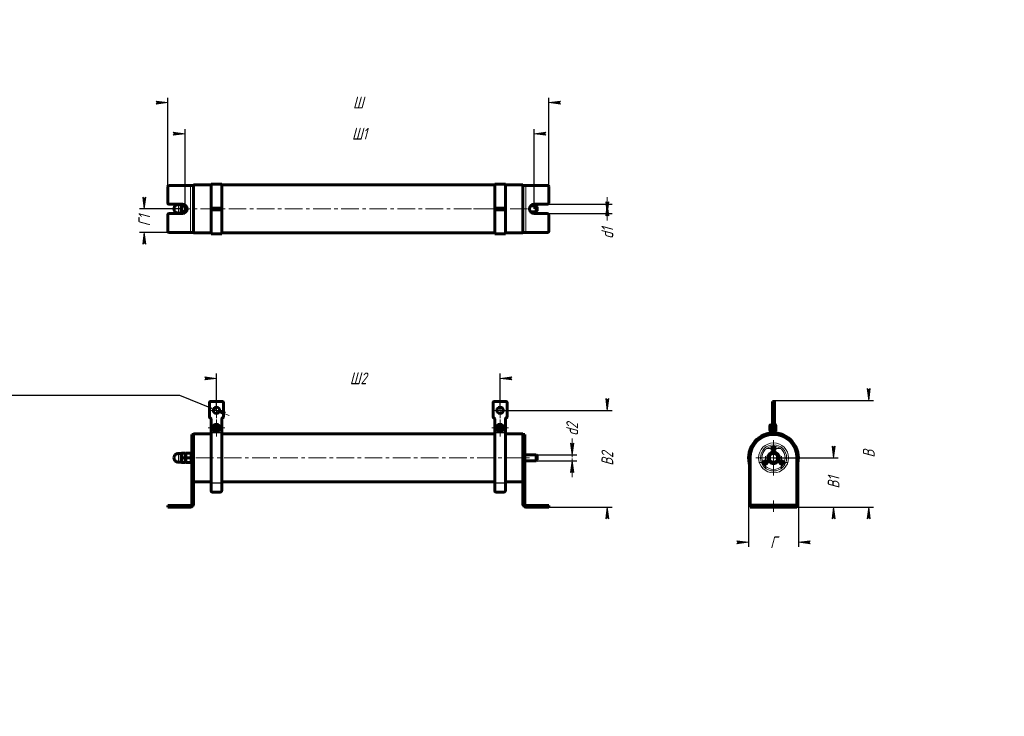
# Model space of a CAD drawing. Header units: millimetres. Extents: x 0 to 420, y 0 to 297.
import ezdxf

# ---------------------------------------------------------------- set-up
doc = ezdxf.new("R2010")
doc.units = ezdxf.units.MM
for name, pattern in [('K5LT_AXLED', [12, 7.5, -1.5, 1.5, -1.5]), ('K5LT_BASIC', [0]), ('K5LT_THIN', [0])]:
    doc.linetypes.add(name, pattern=pattern)
doc.layers.add('Системный слой', color=7, linetype='Continuous')
doc.styles.add('KDIMTEXTSTYLE', font='GOST_AU.SHX', dxfattribs={"width": 0.96, "oblique": 15, "height": 5})
doc.dimstyles.new('KDIMSTYLE (0.50)', dxfattribs={"dimtxt": 5, "dimasz": 1, "dimexe": 2, "dimexo": 0, "dimgap": 1, "dimtad": 1, "dimlfac": 2, "dimtxsty": 'KDIMTEXTSTYLE', "dimsah": 1, "dimcen": 0, "dimdle": 1, "dimadec": 0, "dimazin": 0, "dimtfac": 0.667, "dimtmove": 0, "dimatfit": 3, "dimfxl": 1, "dimtvp": 1, "dimtolj": 1, "dimtzin": 0, "dimarcsym": 0})

# ---------------------------------------------------------------- blocks, each defined once
blk = doc.blocks.new('U0')
at = {"layer": 'Системный слой', "color": 150, "linetype": 'K5LT_BASIC', "lineweight": 60, "true_color": 0x0080ff}
for p, q in [((68.81449832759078, 110.1907365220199), (68.81449832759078, 112.0657365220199)), ((68.81449832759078, 108.3157365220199), (68.81449832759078, 110.1907365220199))]:
    blk.add_line(p, q, dxfattribs=at)
blk = doc.blocks.new('U1')
at = {"layer": 'Системный слой', "color": 150, "linetype": 'K5LT_BASIC', "lineweight": 60, "true_color": 0x0080ff}
for p, q in [((74.16449832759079, 110.1907365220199), (74.16449832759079, 120.4407365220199)), ((74.16449832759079, 107.9407365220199), (74.16449832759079, 110.1907365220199))]:
    blk.add_line(p, q, dxfattribs=at)
blk = doc.blocks.new('U2')
at = {"layer": 'Системный слой', "color": 150, "linetype": 'K5LT_BASIC', "lineweight": 60, "true_color": 0x0080ff}
for p, q in [((81.66449832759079, 120.4407365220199), (74.16449832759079, 120.4407365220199)), ((202.6644983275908, 120.4407365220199), (86.16449832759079, 120.4407365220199)), ((214.6644983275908, 120.4407365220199), (207.1644983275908, 120.4407365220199))]:
    blk.add_line(p, q, dxfattribs=at)
blk = doc.blocks.new('U3')
at = {"layer": 'Системный слой', "color": 150, "linetype": 'K5LT_BASIC', "lineweight": 60, "true_color": 0x0080ff}
for p, q in [((214.6644983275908, 110.1907365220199), (214.6644983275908, 120.4407365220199)), ((214.6644983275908, 107.9407365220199), (214.6644983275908, 110.1907365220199))]:
    blk.add_line(p, q, dxfattribs=at)
blk = doc.blocks.new('U4')
at = {"layer": 'Системный слой', "color": 150, "linetype": 'K5LT_BASIC', "lineweight": 60, "true_color": 0x0080ff}
for p, q in [((81.66449832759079, 99.94073652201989), (74.16449832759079, 99.94073652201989)), ((202.6644983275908, 99.94073652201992), (86.16449832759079, 99.94073652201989)), ((214.6644983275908, 99.94073652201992), (207.1644983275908, 99.94073652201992))]:
    blk.add_line(p, q, dxfattribs=at)
blk = doc.blocks.new('U5')
at = {"layer": 'Системный слой', "color": 7, "linetype": 'K5LT_THIN', "lineweight": 18}
for p, q in [((67.68949832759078, 110.1907365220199), (67.68949832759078, 112.0657365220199)), ((67.68949832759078, 108.3157365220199), (67.68949832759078, 110.1907365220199))]:
    blk.add_line(p, q, dxfattribs=at)
blk = doc.blocks.new('KDIMARROW_02')
at = {"layer": 'Системный слой'}
blk.add_hatch(color=0, dxfattribs=at).paths.add_polyline_path([(4.5, -5.51091059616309e-16), (5, 0.6582624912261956), (0, 0), (5, -0.658262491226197)])
at = {"layer": 'Системный слой', "color": 0, "linetype": 'K5LT_THIN', "lineweight": 18}
for p, q in [((0, 0), (-1, 0)), ((5, 0.6582624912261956), (0, 0)), ((0, 0), (5, -0.658262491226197)), ((0, 0), (7, -8.572527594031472e-16)), ((4.5, -5.51091059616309e-16), (5, 0.6582624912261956)), ((5, -0.658262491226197), (4.5, -5.51091059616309e-16))]:
    blk.add_line(p, q, dxfattribs=at)
blk = doc.blocks.new('KDIMARROW_01')
at = {"layer": 'Системный слой'}
blk.add_hatch(color=0, dxfattribs=at).paths.add_polyline_path([(0, 0), (-5, 0.658262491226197), (-4.5, 5.51091059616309e-16), (-5, -0.6582624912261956)])
at = {"layer": 'Системный слой', "color": 0, "linetype": 'K5LT_THIN', "lineweight": 18}
for p, q in [((-4.5, 5.51091059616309e-16), (-5, 0.658262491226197)), ((-5, 0.658262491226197), (0, 0)), ((0, 0), (-5, -0.6582624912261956)), ((-5, -0.6582624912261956), (-4.5, 5.51091059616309e-16)), ((0, 0), (-1, 0))]:
    blk.add_line(p, q, dxfattribs=at)
blk = doc.blocks.new('U6')
at = {"layer": 'Системный слой', "color": 30, "linetype": 'K5LT_AXLED', "lineweight": 18, "true_color": 0xff8000}
for q in [(80.53949832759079, 130.4407365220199), (83.91449832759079, 133.8157365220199), (87.28949832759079, 130.4407365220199), (83.91449832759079, 127.0657365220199)]:
    blk.add_line((83.91449832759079, 130.4407365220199), q, dxfattribs=at)
blk = doc.blocks.new('U7')
at = {"layer": 'Системный слой', "color": 30, "linetype": 'K5LT_AXLED', "lineweight": 18, "true_color": 0xff8000}
for q in [(201.5394983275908, 130.4407365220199), (204.9144983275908, 133.8157365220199), (208.2894983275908, 130.4407365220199), (204.9144983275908, 127.0657365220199)]:
    blk.add_line((204.9144983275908, 130.4407365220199), q, dxfattribs=at)
blk = doc.blocks.new('U8')
at = {"layer": 'Системный слой', "color": 30, "linetype": 'K5LT_AXLED', "lineweight": 18, "true_color": 0xff8000}
for q in [(83.91449832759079, 126.5107412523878), (80.33949832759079, 122.9357412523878), (87.48949832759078, 122.9357412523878), (83.91449832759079, 119.3607412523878)]:
    blk.add_line((83.91449832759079, 122.9357412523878), q, dxfattribs=at)
blk = doc.blocks.new('U9')
at = {"layer": 'Системный слой', "color": 30, "linetype": 'K5LT_AXLED', "lineweight": 18, "true_color": 0xff8000}
for q in [(204.9144983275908, 126.5107412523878), (201.3394983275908, 122.9357412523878), (208.4894983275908, 122.9357412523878), (204.9144983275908, 119.3607412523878)]:
    blk.add_line((204.9144983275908, 122.9357412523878), q, dxfattribs=at)
blk = doc.blocks.new('U10')
at = {"layer": 'Системный слой', "color": 150, "linetype": 'K5LT_BASIC', "lineweight": 60, "true_color": 0x0080ff}
for start, end in [(0, 192.6803834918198), (347.3196165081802, 0)]:
    blk.add_arc((321.5634314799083, 110.1907365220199), 10.25, start, end, dxfattribs=at)
blk = doc.blocks.new('U11')
at = {"layer": 'Системный слой', "color": 150, "linetype": 'K5LT_BASIC', "lineweight": 60, "true_color": 0x0080ff}
for p, q in [((322.5884314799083, 122.9357412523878), (322.5884314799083, 123.8607412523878)), ((322.5884314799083, 122.0107412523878), (322.5884314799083, 122.9357412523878))]:
    blk.add_line(p, q, dxfattribs=at)
blk = doc.blocks.new('U12')
at = {"layer": 'Системный слой', "color": 150, "linetype": 'K5LT_BASIC', "lineweight": 60, "true_color": 0x0080ff}
for p, q in [((319.9134314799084, 122.9357412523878), (319.9134314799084, 123.6857412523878)), ((319.9134314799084, 122.1857412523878), (319.9134314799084, 122.9357412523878))]:
    blk.add_line(p, q, dxfattribs=at)
blk = doc.blocks.new('U13')
at = {"layer": 'Системный слой', "color": 150, "linetype": 'K5LT_BASIC', "lineweight": 60, "true_color": 0x0080ff}
for p, q in [((322.5884314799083, 122.7318536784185), (322.5884314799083, 123.8607412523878)), ((322.5884314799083, 122.0107412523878), (322.5884314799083, 122.7318536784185))]:
    blk.add_line(p, q, dxfattribs=at)
blk = doc.blocks.new('U14')
at = {"layer": 'Системный слой', "color": 30, "linetype": 'K5LT_AXLED', "lineweight": 18, "true_color": 0xff8000}
for q in [(318.0993298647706, 110.9407365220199), (315.3493298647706, 108.1907365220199), (320.8493298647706, 108.1907365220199), (318.0993298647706, 105.4407365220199)]:
    blk.add_line((318.0993298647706, 108.1907365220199), q, dxfattribs=at)
blk = doc.blocks.new('U15')
at = {"layer": 'Системный слой', "color": 30, "linetype": 'K5LT_AXLED', "lineweight": 18, "true_color": 0xff8000}
for q in [(321.5634314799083, 118.5935277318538), (313.1606402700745, 110.1907365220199), (329.9662226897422, 110.1907365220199), (321.5634314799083, 101.787945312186)]:
    blk.add_line((321.5634314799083, 110.1907365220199), q, dxfattribs=at)
blk = doc.blocks.new('U16')
at = {"layer": 'Системный слой', "color": 30, "linetype": 'K5LT_AXLED', "lineweight": 18, "true_color": 0xff8000}
for q in [(318.8134314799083, 114.1907365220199), (321.5634314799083, 116.9407365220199), (324.3134314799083, 114.1907365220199), (321.5634314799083, 111.4407365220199)]:
    blk.add_line((321.5634314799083, 114.1907365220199), q, dxfattribs=at)
blk = doc.blocks.new('U17')
at = {"layer": 'Системный слой', "color": 30, "linetype": 'K5LT_AXLED', "lineweight": 18, "true_color": 0xff8000}
for q in [(325.0275330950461, 110.9407365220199), (322.2775330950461, 108.1907365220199), (327.7775330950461, 108.1907365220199), (325.0275330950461, 105.4407365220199)]:
    blk.add_line((325.0275330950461, 108.1907365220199), q, dxfattribs=at)
blk = doc.blocks.new('U18')
at = {"layer": 'Системный слой', "color": 150, "linetype": 'K5LT_BASIC', "lineweight": 60, "true_color": 0x0080ff}
for p, q in [((70.9008161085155, 217.6632299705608), (70.92858069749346, 217.601683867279)), ((70.92858069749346, 217.601683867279), (70.95944723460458, 217.5405065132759)), ((70.95944723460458, 217.5405065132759), (70.9931311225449, 217.4797005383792))]:
    blk.add_line(p, q, dxfattribs=at)
blk = doc.blocks.new('U19')
at = {"layer": 'Системный слой', "color": 150, "linetype": 'K5LT_BASIC', "lineweight": 60, "true_color": 0x0080ff}
for p, q in [((70.9285812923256, 215.0483168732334), (70.90081610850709, 214.9867700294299)), ((70.95944730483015, 215.1094937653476), (70.9285812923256, 215.0483168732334)), ((70.9931311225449, 215.1702994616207), (70.95944730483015, 215.1094937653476))]:
    blk.add_line(p, q, dxfattribs=at)
blk = doc.blocks.new('U20')
at = {"layer": 'Системный слой', "color": 150, "linetype": 'K5LT_BASIC', "lineweight": 60, "true_color": 0x0080ff}
for p, q in [((70.5369684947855, 215.0275302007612), (70.46266045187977, 215.1702994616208)), ((70.59377596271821, 214.8827704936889), (70.5369684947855, 215.0275302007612)), ((70.62948151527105, 214.7363477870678), (70.59377596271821, 214.8827704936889))]:
    blk.add_line(p, q, dxfattribs=at)
blk = doc.blocks.new('U21')
at = {"layer": 'Системный слой', "color": 150, "linetype": 'K5LT_BASIC', "lineweight": 60, "true_color": 0x0080ff}
for p, q in [((70.46266045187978, 217.4797005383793), (70.53696800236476, 217.6224710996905)), ((70.53696800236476, 217.6224710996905), (70.59377562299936, 217.7672293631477)), ((70.59377562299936, 217.7672293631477), (70.629481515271, 217.9136522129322))]:
    blk.add_line(p, q, dxfattribs=at)
blk = doc.blocks.new('U22')
at = {"layer": 'Системный слой', "color": 150, "linetype": 'K5LT_BASIC', "lineweight": 60, "true_color": 0x0080ff}
for p, q in [((69.02843683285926, 218.325), (68.98785393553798, 218.0409488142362)), ((68.98785393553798, 218.0409488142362), (69.03846756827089, 217.7573178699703)), ((69.03846756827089, 217.7573178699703), (69.1663362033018, 217.4797005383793))]:
    blk.add_line(p, q, dxfattribs=at)
blk = doc.blocks.new('U23')
at = {"layer": 'Системный слой', "color": 150, "linetype": 'K5LT_BASIC', "lineweight": 60, "true_color": 0x0080ff}
for p, q in [((69.03846070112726, 214.8926925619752), (68.98785587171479, 214.6090513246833)), ((68.98785587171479, 214.6090513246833), (69.02843683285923, 214.325)), ((69.1663362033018, 215.1702994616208), (69.03846070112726, 214.8926925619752))]:
    blk.add_line(p, q, dxfattribs=at)
blk = doc.blocks.new('U24')
at = {"layer": 'Системный слой', "color": 150, "linetype": 'K5LT_BASIC', "lineweight": 60, "true_color": 0x0080ff}
for p, q in [((81.66449832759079, 226.575), (74.16449832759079, 226.575)), ((202.6644983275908, 226.575), (86.16449832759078, 226.575)), ((214.6644983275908, 226.575), (207.1644983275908, 226.575))]:
    blk.add_line(p, q, dxfattribs=at)
blk = doc.blocks.new('U25')
at = {"layer": 'Системный слой', "color": 150, "linetype": 'K5LT_BASIC', "lineweight": 60, "true_color": 0x0080ff}
for p, q in [((81.66449832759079, 206.075), (74.16449832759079, 206.075)), ((202.6644983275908, 206.075), (86.16449832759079, 206.075)), ((214.6644983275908, 206.075), (207.1644983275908, 206.075))]:
    blk.add_line(p, q, dxfattribs=at)

msp = doc.modelspace()

# ---------------------------------------------------------------- linework, layer by layer
at = {"layer": 'Системный слой', "color": 150, "linetype": 'K5LT_BASIC', "lineweight": 60, "true_color": 0x0080ff}
for p, q in [((86.16449832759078, 226.95), (81.66449832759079, 226.95)), ((81.66449832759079, 216.935632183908), (81.66449832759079, 226.95)), ((86.16449832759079, 216.935632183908), (86.16449832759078, 226.95)), ((207.1644983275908, 226.95), (202.6644983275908, 226.95)), ((202.6644983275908, 216.935632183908), (202.6644983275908, 226.95)), ((207.1644983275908, 216.935632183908), (207.1644983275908, 226.95)), ((63.16449832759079, 218.825), (63.16449832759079, 225.825)), ((63.66449832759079, 226.325), (72.91449832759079, 226.325)), ((72.91449832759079, 226.325), (74.16449832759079, 226.325)), ((74.16449832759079, 206.075), (74.16449832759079, 226.575)), ((74.16449832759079, 226.325), (74.16449832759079, 206.325)), ((214.6644983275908, 206.075), (214.6644983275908, 226.575)), ((214.6644983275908, 226.325), (215.9144983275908, 226.325)), ((214.6644983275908, 206.325), (214.6644983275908, 226.325)), ((215.9144983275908, 226.325), (225.1644983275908, 226.325)), ((225.6644983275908, 225.825), (225.6644983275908, 218.825)), ((63.66449832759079, 218.325), (69.41449832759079, 218.325)), ((69.41449832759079, 214.325), (63.66449832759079, 214.325)), ((68.81449832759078, 218.2), (67.68949832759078, 218.2)), ((68.81449832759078, 214.45), (67.68949832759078, 214.45)), ((68.81449832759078, 218.025), (68.98770340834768, 218.325)), ((68.81449832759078, 214.45), (68.81449832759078, 218.2)), ((68.81449832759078, 214.625), (68.98770340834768, 214.325)), ((69.1663362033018, 217.4797005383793), (70.46266045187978, 217.4797005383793)), ((69.1663362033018, 215.1702994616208), (70.46266045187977, 215.1702994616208)), ((70.81449832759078, 217.7532856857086), (70.81449832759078, 216.325)), ((70.81449832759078, 216.325), (70.81449832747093, 214.8967143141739)), ((71.04749148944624, 217.4797005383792), (70.9931311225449, 217.4797005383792)), ((71.04749148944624, 215.1702994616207), (70.9931311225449, 215.1702994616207)), ((81.66449832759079, 216.7), (81.66449832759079, 216.935632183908)), ((81.66449832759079, 216.7), (82.16449832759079, 216.7)), ((81.66449832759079, 216.325), (81.66449832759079, 216.7)), ((81.66449832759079, 216.325), (82.16449832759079, 216.325)), ((81.66449832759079, 215.95), (81.66449832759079, 216.325)), ((82.16449832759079, 216.325), (81.66449832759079, 216.325)), ((81.66449832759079, 215.95), (81.66449832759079, 215.714367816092)), ((82.16449832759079, 215.95), (81.66449832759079, 215.95)), ((81.66449832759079, 215.714367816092), (81.66449832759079, 205.7)), ((82.16449832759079, 216.7), (85.66449832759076, 216.7)), ((82.16449832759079, 216.325), (85.66449832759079, 216.325)), ((82.16449832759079, 216.325), (85.66449832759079, 216.325)), ((82.16449832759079, 215.95), (85.66449832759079, 215.95)), ((85.66449832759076, 216.7), (86.16449832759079, 216.7)), ((85.66449832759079, 216.325), (86.16449832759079, 216.325)), ((86.16449832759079, 216.325), (85.66449832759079, 216.325)), ((86.16449832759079, 215.95), (85.66449832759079, 215.95)), ((86.16449832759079, 216.7), (86.16449832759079, 216.935632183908)), ((86.16449832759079, 216.7), (86.16449832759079, 216.325)), ((86.16449832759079, 216.325), (86.16449832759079, 215.95)), ((86.16449832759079, 215.95), (86.16449832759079, 215.714367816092)), ((86.16449832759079, 215.714367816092), (86.16449832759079, 205.7)), ((202.6644983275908, 216.7), (202.6644983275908, 216.935632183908)), ((202.6644983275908, 216.7), (203.1644983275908, 216.7)), ((202.6644983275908, 216.325), (202.6644983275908, 216.7)), ((202.6644983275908, 216.325), (203.1644983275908, 216.325)), ((202.6644983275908, 215.95), (202.6644983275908, 216.325)), ((203.1644983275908, 216.325), (202.6644983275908, 216.325)), ((202.6644983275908, 215.95), (202.6644983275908, 215.714367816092)), ((203.1644983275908, 215.95), (202.6644983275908, 215.95)), ((202.6644983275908, 215.714367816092), (202.6644983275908, 205.7)), ((203.1644983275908, 216.7), (206.6644983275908, 216.7)), ((203.1644983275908, 216.325), (206.6644983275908, 216.325)), ((203.1644983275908, 216.325), (206.6644983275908, 216.325)), ((203.1644983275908, 215.95), (206.6644983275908, 215.95)), ((206.6644983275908, 216.7), (207.1644983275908, 216.7)), ((206.6644983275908, 216.325), (207.1644983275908, 216.325)), ((207.1644983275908, 216.325), (206.6644983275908, 216.325)), ((207.1644983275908, 215.95), (206.6644983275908, 215.95)), ((207.1644983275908, 216.7), (207.1644983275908, 216.935632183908)), ((207.1644983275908, 216.7), (207.1644983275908, 216.325)), ((207.1644983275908, 216.325), (207.1644983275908, 215.95)), ((207.1644983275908, 215.95), (207.1644983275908, 215.714367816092)), ((207.1644983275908, 215.714367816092), (207.1644983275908, 205.7)), ((217.8532488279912, 217.575), (220.2894983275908, 217.575)), ((217.8532488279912, 215.075), (220.2894983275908, 215.075)), ((219.4144983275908, 218.325), (225.1644983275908, 218.325)), ((225.1644983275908, 214.325), (219.4144983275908, 214.325)), ((220.2894983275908, 217.575), (220.2894983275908, 215.075)), ((220.2894983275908, 217.575), (220.6644983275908, 217.2)), ((220.2894983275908, 215.075), (220.6644983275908, 215.45)), ((220.6644983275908, 217.2), (220.6644983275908, 215.45)), ((63.16449832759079, 206.825), (63.16449832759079, 213.825)), ((225.6644983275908, 213.825), (225.6644983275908, 206.825)), ((72.91449832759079, 206.325), (63.66449832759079, 206.325)), ((74.16449832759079, 206.325), (72.91449832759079, 206.325)), ((215.9144983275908, 206.325), (214.6644983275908, 206.325)), ((225.1644983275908, 206.325), (215.9144983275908, 206.325)), ((81.66449832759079, 205.7), (86.16449832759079, 205.7)), ((202.6644983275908, 205.7), (207.1644983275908, 205.7)), ((80.91449832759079, 133.6907365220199), (80.91449832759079, 127.6907365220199)), ((86.41449832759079, 134.1907365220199), (81.41449832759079, 134.1907365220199)), ((86.91449832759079, 127.6907365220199), (86.91449832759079, 133.6907365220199)), ((201.9144983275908, 133.6907365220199), (201.9144983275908, 127.6907365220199)), ((207.4144983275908, 134.1907365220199), (202.4144983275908, 134.1907365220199)), ((207.9144983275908, 127.6907365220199), (207.9144983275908, 133.6907365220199)), ((321.1884314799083, 134.1907365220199), (321.5634314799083, 134.1907365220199)), ((321.1884314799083, 133.6907365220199), (321.1884314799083, 134.1907365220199)), ((321.1884314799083, 133.6907365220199), (321.1884314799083, 127.6907365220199)), ((321.5634314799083, 134.1907365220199), (321.5634314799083, 133.6907365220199)), ((321.5634314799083, 133.6907365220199), (321.5634314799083, 134.1907365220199)), ((321.5634314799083, 134.1907365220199), (321.9384314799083, 134.1907365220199)), ((321.5634314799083, 133.6907365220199), (321.5634314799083, 127.6907365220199)), ((321.5634314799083, 133.6907365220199), (321.5634314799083, 127.6907365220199)), ((321.9384314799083, 134.1907365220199), (321.9384314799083, 133.6907365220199)), ((321.9384314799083, 133.6907365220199), (321.9384314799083, 127.6907365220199)), ((81.66449832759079, 121.0477618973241), (81.66449832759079, 126.722490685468)), ((86.16449832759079, 126.722490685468), (86.16449832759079, 121.0477618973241)), ((202.6644983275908, 121.0477618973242), (202.6644983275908, 126.7224906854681)), ((207.1644983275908, 126.722490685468), (207.1644983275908, 121.0477618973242)), ((321.1884314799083, 127.206613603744), (321.1884314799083, 127.6907365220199)), ((321.1884314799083, 126.722490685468), (321.1884314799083, 127.206613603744)), ((321.1884314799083, 121.0477618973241), (321.1884314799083, 126.722490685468)), ((321.5634314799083, 127.6907365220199), (321.5634314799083, 127.206613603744)), ((321.5634314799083, 127.206613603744), (321.5634314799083, 127.6907365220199)), ((321.5634314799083, 127.206613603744), (321.5634314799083, 126.722490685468)), ((321.5634314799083, 126.722490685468), (321.5634314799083, 127.206613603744)), ((321.5634314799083, 121.0477618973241), (321.5634314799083, 126.722490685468)), ((321.5634314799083, 121.0477618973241), (321.5634314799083, 126.722490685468)), ((321.9384314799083, 127.6907365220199), (321.9384314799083, 127.206613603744)), ((321.9384314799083, 127.206613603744), (321.9384314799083, 126.722490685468)), ((321.9384314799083, 121.0477618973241), (321.9384314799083, 126.722490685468)), ((74.16449832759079, 120.1907365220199), (73.41449832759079, 120.1907365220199)), ((73.41449832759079, 110.1907365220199), (73.41449832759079, 120.1907365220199)), ((81.66449832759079, 120.7981751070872), (81.66449832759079, 121.0477618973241)), ((81.66449832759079, 99.58329793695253), (81.66449832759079, 120.7981751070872)), ((86.16449832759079, 120.7981751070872), (86.16449832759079, 121.0477618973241)), ((86.16449832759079, 99.58329793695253), (86.16449832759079, 120.7981751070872)), ((202.6644983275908, 120.7981751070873), (202.6644983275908, 121.0477618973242)), ((202.6644983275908, 99.58329793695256), (202.6644983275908, 120.7981751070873)), ((207.1644983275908, 120.7981751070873), (207.1644983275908, 121.0477618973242)), ((207.1644983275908, 99.58329793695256), (207.1644983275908, 120.7981751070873)), ((214.6644983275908, 120.1907365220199), (215.4144983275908, 120.1907365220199)), ((215.4144983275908, 120.1907365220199), (215.4144983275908, 110.1907365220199)), ((68.81449832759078, 112.0657365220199), (67.68949832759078, 112.0657365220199)), ((68.81449832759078, 111.8907365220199), (68.98770340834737, 112.1907365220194)), ((68.98770340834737, 112.1907365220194), (69.1663362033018, 112.1907365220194)), ((69.1663362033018, 112.1907365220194), (70.46266045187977, 112.1907365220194)), ((69.1663362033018, 110.1907365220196), (70.46266045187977, 110.1907365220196)), ((70.46266045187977, 112.1907365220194), (70.6412932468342, 112.1907365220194)), ((70.6412932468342, 112.1907365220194), (70.81449832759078, 111.8907365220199)), ((70.81449832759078, 112.1907365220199), (70.9931311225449, 112.1907365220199)), ((70.81449832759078, 112.1907365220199), (70.81449832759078, 111.1907365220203)), ((70.81449832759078, 111.1907365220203), (70.81449832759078, 109.1907365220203)), ((72.98586553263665, 112.1907365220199), (70.9931311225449, 112.1907365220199)), ((72.98586553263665, 110.1907365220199), (70.9931311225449, 110.1907365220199)), ((72.98586553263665, 112.1907365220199), (73.16449832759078, 112.1907365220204)), ((73.16449832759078, 112.1907365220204), (73.16449832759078, 111.1907365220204)), ((73.41449832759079, 112.0657365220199), (73.16449832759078, 112.0657365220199)), ((73.16449832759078, 111.1907365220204), (73.16449832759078, 109.1907365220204)), ((73.41449832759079, 90.44073652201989), (73.41449832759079, 110.1907365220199)), ((215.4144983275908, 111.4407365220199), (220.2894983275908, 111.4407365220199)), ((215.4144983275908, 110.1907365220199), (215.4144983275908, 90.44073652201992)), ((220.2894983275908, 111.4407365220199), (220.2894983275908, 108.9407365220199)), ((220.2894983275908, 111.4407365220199), (220.6644983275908, 111.0657365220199)), ((220.2894983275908, 108.9407365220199), (220.6644983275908, 109.3157365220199)), ((220.6644983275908, 111.0657365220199), (220.6644983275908, 109.3157365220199)), ((311.5634314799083, 110.1907365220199), (311.5634314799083, 90.44073652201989)), ((319.2540304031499, 110.1907365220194), (320.4087309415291, 112.1907365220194)), ((320.4087309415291, 108.1907365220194), (319.2540304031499, 110.1907365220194)), ((320.4087309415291, 112.1907365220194), (322.7181320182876, 112.1907365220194)), ((322.7181320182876, 112.1907365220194), (323.8728325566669, 110.1907365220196)), ((323.8728325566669, 110.1907365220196), (322.7181320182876, 108.1907365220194)), ((331.5634314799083, 90.44073652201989), (331.5634314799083, 110.1907365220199)), ((68.81449832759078, 108.3157365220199), (67.68949832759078, 108.3157365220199)), ((68.81449832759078, 108.4907365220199), (68.98770340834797, 108.1907365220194)), ((69.1663362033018, 108.1907365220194), (68.98770340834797, 108.1907365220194)), ((69.1663362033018, 108.1907365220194), (70.46266045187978, 108.1907365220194)), ((70.6412932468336, 108.1907365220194), (70.46266045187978, 108.1907365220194)), ((70.6412932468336, 108.1907365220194), (70.81449832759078, 108.4907365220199)), ((70.81449832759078, 109.1907365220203), (70.81449832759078, 108.1907365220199)), ((70.9931311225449, 108.1907365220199), (70.81449832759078, 108.1907365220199)), ((72.98586553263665, 108.1907365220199), (70.9931311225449, 108.1907365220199)), ((73.16449832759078, 108.1907365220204), (72.98586553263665, 108.1907365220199)), ((73.16449832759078, 109.1907365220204), (73.16449832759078, 108.1907365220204)), ((73.41449832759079, 108.3157365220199), (73.16449832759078, 108.3157365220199)), ((74.16449832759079, 90.44073652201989), (74.16449832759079, 107.9407365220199)), ((214.6644983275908, 107.9407365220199), (214.6644983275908, 90.44073652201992)), ((215.4144983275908, 108.9407365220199), (220.2894983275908, 108.9407365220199)), ((322.7181320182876, 108.1907365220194), (320.4087309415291, 108.1907365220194)), ((81.66449832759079, 99.33371114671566), (81.66449832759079, 99.58329793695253)), ((81.66449832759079, 96.1157365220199), (81.66449832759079, 99.33371114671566)), ((86.16449832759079, 99.33371114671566), (86.16449832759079, 99.58329793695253)), ((86.16449832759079, 99.33371114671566), (86.16449832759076, 96.11573652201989)), ((202.6644983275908, 99.33371114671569), (202.6644983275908, 99.58329793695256)), ((202.6644983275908, 96.11573652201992), (202.6644983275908, 99.33371114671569)), ((207.1644983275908, 99.33371114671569), (207.1644983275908, 99.58329793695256)), ((207.1644983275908, 99.33371114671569), (207.1644983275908, 96.11573652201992)), ((82.16449832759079, 95.6157365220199), (85.66449832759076, 95.6157365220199)), ((203.1644983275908, 95.61573652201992), (206.6644983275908, 95.61573652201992)), ((63.16449832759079, 89.19073652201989), (63.16449832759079, 89.94073652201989)), ((63.16449832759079, 89.94073652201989), (63.66449832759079, 89.94073652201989)), ((63.66449832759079, 89.19073652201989), (63.16449832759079, 89.19073652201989)), ((63.66449832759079, 89.94073652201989), (72.91449832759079, 89.94073652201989)), ((63.66449832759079, 89.19073652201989), (72.91449832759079, 89.19073652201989)), ((215.9144983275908, 89.94073652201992), (225.1644983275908, 89.94073652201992)), ((215.9144983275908, 89.19073652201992), (225.1644983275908, 89.19073652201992)), ((225.1644983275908, 89.94073652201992), (225.6644983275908, 89.94073652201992)), ((225.6644983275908, 89.19073652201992), (225.1644983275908, 89.19073652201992)), ((225.6644983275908, 89.19073652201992), (225.6644983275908, 89.94073652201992)), ((311.5634314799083, 90.44073652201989), (311.5634314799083, 89.94073652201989)), ((311.5634314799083, 89.94073652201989), (312.0634314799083, 89.94073652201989)), ((311.5634314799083, 89.19073652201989), (311.5634314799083, 89.94073652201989)), ((312.0634314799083, 89.19073652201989), (311.5634314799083, 89.19073652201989)), ((312.0634314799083, 89.94073652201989), (319.0634314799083, 89.94073652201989)), ((312.0634314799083, 89.19073652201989), (319.0634314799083, 89.19073652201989)), ((319.0634314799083, 89.94073652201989), (319.5634314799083, 89.94073652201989)), ((319.5634314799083, 89.19073652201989), (319.0634314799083, 89.19073652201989)), ((323.5634314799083, 89.94073652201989), (319.5634314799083, 89.94073652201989)), ((319.5634314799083, 89.94073652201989), (319.5634314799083, 89.19073652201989)), ((323.5634314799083, 89.19073652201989), (319.5634314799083, 89.19073652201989)), ((323.5634314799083, 89.19073652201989), (323.5634314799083, 89.94073652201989)), ((323.5634314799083, 89.94073652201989), (324.0634314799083, 89.94073652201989)), ((324.0634314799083, 89.19073652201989), (323.5634314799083, 89.19073652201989)), ((324.0634314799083, 89.94073652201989), (331.0634314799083, 89.94073652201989)), ((324.0634314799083, 89.19073652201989), (331.0634314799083, 89.19073652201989)), ((331.0634314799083, 89.94073652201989), (331.5634314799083, 89.94073652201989)), ((331.5634314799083, 89.19073652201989), (331.0634314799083, 89.19073652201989)), ((331.5634314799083, 89.94073652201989), (331.5634314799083, 90.44073652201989)), ((331.5634314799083, 89.19073652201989), (331.5634314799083, 89.94073652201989))]:
    msp.add_line(p, q, dxfattribs=at)
at = {"layer": 'Системный слой', "color": 7, "linetype": 'K5LT_THIN', "lineweight": 18}
for p, q in [((72.91449832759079, 206.325), (72.91449832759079, 226.325)), ((215.9144983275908, 226.325), (215.9144983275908, 206.325)), ((67.68949832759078, 214.45), (67.68949832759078, 218.2)), ((81.66449832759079, 216.935632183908), (86.16449832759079, 216.935632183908)), ((86.16449832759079, 215.714367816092), (81.66449832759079, 215.714367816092)), ((82.16449832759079, 216.325), (82.16449832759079, 216.7)), ((82.16449832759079, 215.95), (82.16449832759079, 216.325)), ((85.66449832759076, 216.7), (85.66449832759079, 216.325)), ((85.66449832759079, 216.325), (85.66449832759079, 215.95)), ((202.6644983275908, 216.935632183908), (207.1644983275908, 216.935632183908)), ((207.1644983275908, 215.714367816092), (202.6644983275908, 215.714367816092)), ((203.1644983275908, 216.325), (203.1644983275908, 216.7)), ((203.1644983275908, 215.95), (203.1644983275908, 216.325)), ((206.6644983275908, 216.7), (206.6644983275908, 216.325)), ((206.6644983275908, 216.325), (206.6644983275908, 215.95)), ((217.7022218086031, 217.358493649), (220.2894983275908, 217.358493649)), ((217.7022218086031, 215.291506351), (220.2894983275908, 215.291506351)), ((220.2894983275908, 217.358493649), (220.5060046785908, 217.358493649)), ((220.2894983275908, 215.291506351), (220.5060046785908, 215.291506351)), ((321.1884314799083, 133.6907365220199), (321.5634314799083, 133.6907365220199)), ((321.5634314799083, 133.6907365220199), (321.9384314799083, 133.6907365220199)), ((321.5634314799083, 127.6907365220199), (321.1884314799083, 127.6907365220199)), ((321.5634314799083, 127.206613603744), (321.1884314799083, 127.206613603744)), ((321.5634314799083, 126.722490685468), (321.1884314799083, 126.722490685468)), ((321.9384314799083, 127.6907365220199), (321.5634314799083, 127.6907365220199)), ((321.5634314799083, 127.206613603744), (321.9384314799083, 127.206613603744)), ((321.5634314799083, 126.722490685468), (321.9384314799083, 126.722490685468)), ((81.66449832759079, 121.0477618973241), (86.16449832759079, 121.0477618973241)), ((81.66449832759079, 120.7981751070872), (86.16449832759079, 120.7981751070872)), ((202.6644983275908, 121.0477618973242), (207.1644983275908, 121.0477618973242)), ((202.6644983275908, 120.7981751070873), (207.1644983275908, 120.7981751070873)), ((320.9743510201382, 120.4237949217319), (320.9527992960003, 120.7981751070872)), ((321.5634314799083, 121.0477618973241), (321.1884314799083, 121.0477618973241)), ((321.9384314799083, 121.0477618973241), (321.5634314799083, 121.0477618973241)), ((322.1740636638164, 120.7981751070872), (322.1525119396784, 120.4237949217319)), ((74.16449832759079, 110.1907365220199), (73.41449832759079, 110.1907365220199)), ((214.6644983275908, 110.1907365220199), (215.4144983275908, 110.1907365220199)), ((215.4144983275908, 111.2242301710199), (220.2894983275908, 111.2242301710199)), ((220.2894983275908, 111.2242301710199), (220.5060046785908, 111.2242301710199)), ((215.4144983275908, 109.1572428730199), (220.2894983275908, 109.1572428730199)), ((220.2894983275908, 109.1572428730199), (220.5060046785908, 109.1572428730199)), ((81.66449832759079, 99.58329793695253), (86.16449832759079, 99.58329793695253)), ((81.66449832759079, 99.33371114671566), (86.16449832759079, 99.33371114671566)), ((202.6644983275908, 99.58329793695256), (207.1644983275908, 99.58329793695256)), ((202.6644983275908, 99.33371114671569), (207.1644983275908, 99.33371114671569)), ((63.66449832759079, 89.19073652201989), (63.66449832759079, 89.94073652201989)), ((72.91449832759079, 89.19073652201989), (72.91449832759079, 89.94073652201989)), ((73.41449832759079, 90.44073652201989), (74.16449832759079, 90.44073652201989)), ((214.6644983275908, 90.44073652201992), (215.4144983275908, 90.44073652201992)), ((215.9144983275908, 89.19073652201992), (215.9144983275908, 89.94073652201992)), ((225.1644983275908, 89.19073652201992), (225.1644983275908, 89.94073652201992)), ((311.5634314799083, 90.44073652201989), (331.5634314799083, 90.44073652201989)), ((312.0634314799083, 89.19073652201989), (312.0634314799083, 89.94073652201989)), ((319.0634314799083, 89.94073652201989), (319.0634314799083, 89.19073652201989)), ((324.0634314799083, 89.19073652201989), (324.0634314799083, 89.94073652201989)), ((331.0634314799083, 89.19073652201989), (331.0634314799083, 89.94073652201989))]:
    msp.add_line(p, q, dxfattribs=at)
at = {"layer": 'Системный слой', "color": 30, "linetype": 'K5LT_AXLED', "lineweight": 18, "true_color": 0xff8000}
for p, q in [((216.6644983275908, 216.325), (72.1644983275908, 216.325)), ((193.5644852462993, 216.325), (206.5644852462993, 216.325)), ((74.16449832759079, 110.1907365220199), (71.41449832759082, 110.1907365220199)), ((214.6644983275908, 110.1907365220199), (74.16449832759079, 110.1907365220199)), ((214.6644983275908, 110.1907365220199), (217.4144983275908, 110.1907365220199)), ((321.5634314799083, 87.1907365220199), (321.5634314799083, 91.9407365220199))]:
    msp.add_line(p, q, dxfattribs=at)
at = {"layer": 'Системный слой', "color": 150, "linetype": 'K5LT_BASIC', "lineweight": 60, "true_color": 0x0080ff}
for centre, radius in [((83.91449832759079, 130.4407365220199), 1.375), ((204.9144983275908, 130.4407365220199), 1.375), ((83.91449832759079, 122.9357412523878), 1.575), ((83.91449832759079, 122.9357412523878), 0.5375), ((204.9144983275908, 122.9357412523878), 1.574999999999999), ((204.9144983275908, 122.9357412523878), 0.5374999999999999), ((321.5634314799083, 114.1907365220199), 0.75), ((321.5634314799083, 110.1907365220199), 2.5), ((321.5634314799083, 110.1907365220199), 1.875000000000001), ((318.0993298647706, 108.1907365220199), 0.75), ((325.0275330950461, 108.1907365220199), 0.75)]:
    msp.add_circle(centre, radius, dxfattribs=at)
at = {"layer": 'Системный слой', "color": 7, "linetype": 'K5LT_THIN', "lineweight": 18}
for centre, radius in [((83.91449832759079, 122.9357412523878), 0.9249999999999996), ((204.9144983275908, 122.9357412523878), 0.9249999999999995), ((321.5634314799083, 110.1907365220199), 6.40279120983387), ((321.5634314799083, 110.1907365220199), 5.58213940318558), ((321.5634314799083, 110.1907365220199), 4.966650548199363)]:
    msp.add_circle(centre, radius, dxfattribs=at)
at = {"layer": 'Системный слой', "color": 150, "linetype": 'K5LT_BASIC', "lineweight": 60, "true_color": 0x0080ff}
for centre, radius, start, end in [((63.66449832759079, 225.825), 0.5, 90, 179.9999999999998), ((225.1644983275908, 225.825), 0.5, 0, 89.99999999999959), ((63.66449832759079, 218.825), 0.5, 180, 270.0000000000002), ((225.1644983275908, 218.825), 0.5, 270, 0), ((63.66449832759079, 213.825), 0.5, 90, 179.9999999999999), ((67.6894983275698, 216.325), 1.874999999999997, 89.99999999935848, 180), ((67.6894983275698, 216.325), 1.874999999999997, 180, 270.0000000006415), ((69.41449832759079, 216.325), 2, 270, 90), ((219.4144983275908, 216.325), 2, 90, 270), ((225.1644983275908, 213.825), 0.5, 0, 90.00000000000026), ((63.66449832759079, 206.825), 0.5, 180, 269.9999999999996), ((225.1644983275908, 206.825), 0.5, 270, 0), ((81.41449832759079, 133.6907365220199), 0.4999999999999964, 90, 180.0000000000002), ((86.41449832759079, 133.6907365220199), 0.5, 0, 90.0000000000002), ((202.4144983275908, 133.6907365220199), 0.4999999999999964, 90, 180.0000000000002), ((207.4144983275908, 133.6907365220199), 0.5, 0, 90.0000000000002), ((81.41449832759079, 127.6907365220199), 0.4999999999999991, 180, 255.5224878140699), ((81.16449832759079, 126.722490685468), 0.5000000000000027, 0, 75.52248781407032), ((86.66449832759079, 126.722490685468), 0.5, 104.4775121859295, 180), ((86.41449832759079, 127.6907365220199), 0.4999999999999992, 284.4775121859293, 0), ((202.4144983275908, 127.6907365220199), 0.4999999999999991, 180, 255.5224878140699), ((202.1644983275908, 126.7224906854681), 0.5000000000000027, 0, 75.52248781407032), ((207.6644983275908, 126.722490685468), 0.5, 104.4775121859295, 180), ((207.4144983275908, 127.6907365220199), 0.4999999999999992, 284.4775121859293, 0), ((320.5509314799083, 123.6857412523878), 0.6375000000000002, 0, 179.9999999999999), ((320.5509314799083, 122.1857412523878), 0.6375000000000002, 180, 0), ((321.9384314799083, 123.8607412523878), 0.6499999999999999, 0, 90.00000000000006), ((321.9384314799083, 122.0107412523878), 0.6499999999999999, 269.9999999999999, 0), ((321.5634314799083, 110.1907365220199), 10.625, 93.29467628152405, 199.7499227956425), ((321.5634314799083, 110.1907365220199), 10, 0, 180), ((320.9384314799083, 121.0477618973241), 0.25, 273.294676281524, 0), ((320.9384314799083, 121.0477618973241), 0.6249999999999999, 273.2946762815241, 0), ((322.1884314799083, 121.0477618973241), 0.6249999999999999, 180, 266.7053237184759), ((322.1884314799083, 121.0477618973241), 0.25, 180, 266.7053237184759), ((321.5634314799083, 110.1907365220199), 10.625, 340.2500772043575, 86.70532371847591), ((67.6894983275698, 110.1907365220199), 1.874999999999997, 89.99999999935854, 180.0000000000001), ((67.6894983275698, 110.1907365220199), 1.874999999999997, 180, 270.0000000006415), ((82.16449832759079, 96.11573652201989), 0.5, 180, 270.0000000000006), ((85.66449832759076, 96.11573652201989), 0.4999999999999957, 269.9999999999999, 0), ((203.1644983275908, 96.11573652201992), 0.5, 180, 270.0000000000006), ((206.6644983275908, 96.11573652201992), 0.4999999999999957, 269.9999999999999, 0), ((72.91449832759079, 90.44073652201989), 0.5, 270, 0), ((72.91449832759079, 90.44073652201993), 1.250000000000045, 270, 0), ((215.9144983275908, 90.44073652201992), 1.25, 180, 270), ((215.9144983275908, 90.44073652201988), 0.5, 180, 270)]:
    msp.add_arc(centre, radius, start, end, dxfattribs=at)
for points, knots in [([(69.1663362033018, 217.4797005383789), (69.15116545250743, 217.427143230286), (69.12224830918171, 217.3215981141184), (69.0812160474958, 217.1513874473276), (69.04452480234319, 216.9689901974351), (69.01411969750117, 216.7700213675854), (69.00002746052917, 216.6270911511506), (68.99424806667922, 216.5388358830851), (68.9908799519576, 216.4803934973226), (68.98762013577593, 216.3898128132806), (68.98745530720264, 216.2767609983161), (68.99069707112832, 216.1696894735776), (68.99662902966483, 216.0693217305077), (69.0053696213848, 215.969247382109), (69.02124540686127, 215.8310624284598), (69.0505538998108, 215.6444813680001), (69.10040291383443, 215.4111385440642), (69.14325993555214, 215.2502294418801), (69.1663362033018, 215.1702994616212)], [0, 0, 0, 0, 2.939946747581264, 5.879893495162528, 9.407829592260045, 12.93576568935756, 16.69262748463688, 17.12336473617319, 17.68791322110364, 19.83552139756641, 21.98312957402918, 23.78273792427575, 25.58234627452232, 27.38195462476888, 29.18156297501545, 33.05575343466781, 37.5278767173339, 42, 42, 42, 42]), ([(70.46266045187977, 215.1702994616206), (70.47783120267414, 215.2228567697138), (70.50674834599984, 215.3284018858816), (70.54778060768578, 215.4986125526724), (70.58447185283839, 215.6810098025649), (70.61487695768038, 215.8799786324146), (70.62896919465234, 216.0229088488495), (70.63474858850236, 216.1111641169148), (70.63811670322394, 216.1696065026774), (70.64137651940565, 216.2601871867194), (70.64154134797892, 216.3732390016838), (70.63829958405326, 216.4803105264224), (70.63236762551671, 216.5806782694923), (70.62362703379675, 216.680752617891), (70.60775124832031, 216.8189375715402), (70.57844275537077, 217.0055186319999), (70.52859374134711, 217.2388614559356), (70.48573671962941, 217.3997705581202), (70.46266045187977, 217.4797005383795)], [0, 0, 0, 0, 2.939946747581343, 5.879893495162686, 9.407829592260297, 12.93576568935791, 16.6926274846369, 17.12336473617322, 17.68791322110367, 19.83552139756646, 21.98312957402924, 23.78273792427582, 25.5823462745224, 27.38195462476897, 29.18156297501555, 33.05575343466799, 37.527876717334, 42, 42, 42, 42]), ([(70.81449832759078, 216.3250000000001), (70.81449362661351, 216.2927914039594), (70.81540019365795, 216.2282191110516), (70.81945974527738, 216.1312181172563), (70.82617710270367, 216.0345440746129), (70.837828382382, 215.9137949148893), (70.8570184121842, 215.7693350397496), (70.89104476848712, 215.5763396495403), (70.93615041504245, 215.3764231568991), (70.97492789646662, 215.2333599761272), (70.9931311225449, 215.1702994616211)], [0, 0, 0, 0, 1.818464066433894, 3.636928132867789, 5.455392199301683, 7.273856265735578, 10.46569137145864, 13.6575264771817, 18.30421618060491, 22, 22, 22, 22]), ([(70.9931311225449, 217.4797005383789), (70.98607246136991, 217.4552478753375), (70.96812213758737, 217.3915529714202), (70.9357496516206, 217.2684746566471), (70.89601023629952, 217.0970426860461), (70.8626853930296, 216.9174768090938), (70.8394122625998, 216.7502295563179), (70.82751463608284, 216.6324342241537), (70.82078984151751, 216.5379918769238), (70.8171620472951, 216.4669628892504), (70.8149819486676, 216.3958980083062), (70.8144968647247, 216.3486017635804), (70.81449832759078, 216.3250000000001)], [0, 0, 0, 0, 1.432861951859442, 3.725441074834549, 7.16430975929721, 11.33828068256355, 14.00371051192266, 16.66914034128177, 18.00185525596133, 19.33457017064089, 20.66728508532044, 22, 22, 22, 22]), ([(69.1663362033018, 112.1907365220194), (69.12438926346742, 112.0648954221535), (69.06960838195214, 111.8738695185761), (69.02368801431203, 111.636164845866), (69.00160630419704, 111.4731362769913), (68.98900110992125, 111.3173319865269), (68.98623768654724, 111.1535611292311), (68.99432319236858, 110.9794775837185), (69.016014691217, 110.7870212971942), (69.06658947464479, 110.5180489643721), (69.12446563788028, 110.3163489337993), (69.1663362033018, 110.1907365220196)], [0, 0, 0, 0, 2.324452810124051, 3.4825681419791, 4.272174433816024, 5.233965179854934, 6.249355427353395, 7.17451565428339, 8.322931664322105, 9.677099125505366, 12, 12, 12, 12]), ([(69.1663362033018, 110.1907365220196), (69.1243892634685, 110.0648954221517), (69.06960838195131, 109.8738695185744), (69.02368801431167, 109.6361648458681), (69.00160630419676, 109.4731362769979), (68.9890011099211, 109.3173319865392), (68.98623768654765, 109.1535611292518), (68.99432319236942, 108.9794775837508), (69.0160146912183, 108.7870212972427), (69.06658947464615, 108.5180489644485), (69.12446563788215, 108.3163489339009), (69.1663362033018, 108.1907365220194)], [0, 0, 0, 0, 2.32445281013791, 3.482568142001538, 4.272174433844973, 5.233965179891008, 6.249355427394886, 7.174515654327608, 8.32293166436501, 9.677099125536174, 12, 12, 12, 12]), ([(70.46266045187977, 110.1907365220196), (70.50460739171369, 110.316577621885), (70.55938827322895, 110.5076035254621), (70.60530864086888, 110.7453081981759), (70.62739035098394, 110.9083367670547), (70.63999554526, 111.0641410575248), (70.6427589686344, 111.2279119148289), (70.63467346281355, 111.4019954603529), (70.61298196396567, 111.5944517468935), (70.5624071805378, 111.8634240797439), (70.50453101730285, 112.0651241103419), (70.46266045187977, 112.1907365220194)], [0, 0, 0, 0, 2.324452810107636, 3.482568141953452, 4.272174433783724, 5.233965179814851, 6.24935542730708, 7.174515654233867, 8.322931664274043, 9.677099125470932, 12, 12, 12, 12]), ([(70.46266045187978, 108.1907365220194), (70.50460739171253, 108.3165776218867), (70.55938827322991, 108.5076035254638), (70.60530864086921, 108.7453081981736), (70.6273903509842, 108.908336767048), (70.63999554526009, 109.0641410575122), (70.642758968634, 109.2279119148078), (70.63467346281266, 109.4019954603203), (70.61298196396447, 109.5944517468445), (70.56240718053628, 109.8634240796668), (70.50453101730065, 110.0651241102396), (70.46266045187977, 110.1907365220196)], [0, 0, 0, 0, 2.324452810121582, 3.482568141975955, 4.272174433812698, 5.233965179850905, 6.249355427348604, 7.174515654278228, 8.322931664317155, 9.6770991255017, 12, 12, 12, 12]), ([(70.9931311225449, 112.1907365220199), (70.96936576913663, 112.119436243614), (70.934048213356, 112.0043273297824), (70.89253484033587, 111.8422714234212), (70.86415156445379, 111.7094137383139), (70.83907702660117, 111.5604350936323), (70.81966489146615, 111.388739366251), (70.81449805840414, 111.2596239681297), (70.81449832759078, 111.1907365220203)], [0, 0, 0, 0, 1.973631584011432, 3.166432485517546, 4.413838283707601, 5.56618081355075, 7.169295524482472, 9, 9, 9, 9]), ([(70.81449832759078, 111.1907365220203), (70.81449763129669, 111.1294239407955), (70.81919760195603, 110.9973700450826), (70.84168458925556, 110.7941467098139), (70.87316301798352, 110.6256145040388), (70.92054842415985, 110.4233093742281), (70.95900619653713, 110.2931116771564), (70.9931311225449, 110.1907365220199)], [0, 0, 0, 0, 1.447402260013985, 3.120930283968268, 4.8255181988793, 5.480703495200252, 8, 8, 8, 8]), ([(70.9931311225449, 110.1907365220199), (70.96936576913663, 110.119436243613), (70.93404821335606, 110.0043273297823), (70.89253484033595, 109.8422714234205), (70.86415156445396, 109.7094137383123), (70.83907702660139, 109.5604350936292), (70.81966489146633, 109.3887393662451), (70.81449805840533, 109.2596239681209), (70.81449832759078, 109.1907365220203)], [0, 0, 0, 0, 1.973631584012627, 3.16643248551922, 4.413838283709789, 5.566180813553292, 7.169295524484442, 9, 9, 9, 9]), ([(73.16449832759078, 111.1907365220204), (73.16449902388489, 111.2520491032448), (73.15979905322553, 111.3841029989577), (73.13731206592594, 111.5873263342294), (73.10583363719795, 111.7558585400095), (73.05844823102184, 111.9581636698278), (73.019990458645, 112.0883613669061), (72.98586553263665, 112.1907365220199)], [0, 0, 0, 0, 1.447402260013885, 3.120930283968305, 4.825518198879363, 5.480703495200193, 8, 8, 8, 8]), ([(72.98586553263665, 110.1907365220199), (73.00963088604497, 110.2620368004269), (73.04494844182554, 110.3771457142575), (73.08646181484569, 110.5392016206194), (73.11484509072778, 110.6720593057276), (73.13991962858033, 110.8210379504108), (73.15933176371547, 110.9927336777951), (73.16449859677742, 111.1218490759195), (73.16449832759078, 111.1907365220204)], [0, 0, 0, 0, 1.973631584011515, 3.166432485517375, 4.413838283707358, 5.566180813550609, 7.169295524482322, 9, 9, 9, 9]), ([(73.16449832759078, 109.1907365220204), (73.16449902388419, 109.2520491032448), (73.15979905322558, 109.3841029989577), (73.13731206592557, 109.5873263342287), (73.10583363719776, 109.7558585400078), (73.0584482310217, 109.9581636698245), (73.01999045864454, 110.0883613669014), (72.98586553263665, 110.1907365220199)], [0, 0, 0, 0, 1.447402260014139, 3.120930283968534, 4.825518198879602, 5.480703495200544, 8, 8, 8, 8]), ([(70.81449832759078, 109.1907365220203), (70.81449763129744, 109.1294239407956), (70.81919760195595, 108.9973700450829), (70.84168458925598, 108.7941467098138), (70.87316301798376, 108.6256145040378), (70.92054842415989, 108.4233093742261), (70.95900619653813, 108.2931116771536), (70.9931311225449, 108.1907365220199)], [0, 0, 0, 0, 1.44740226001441, 3.120930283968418, 4.825518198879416, 5.480703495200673, 8, 8, 8, 8]), ([(72.98586553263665, 108.1907365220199), (73.00963088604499, 108.262036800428), (73.04494844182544, 108.3771457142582), (73.08646181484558, 108.5392016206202), (73.11484509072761, 108.6720593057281), (73.13991962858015, 108.8210379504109), (73.15933176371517, 108.9927336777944), (73.16449859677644, 109.121849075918), (73.16449832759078, 109.1907365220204)], [0, 0, 0, 0, 1.973631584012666, 3.166432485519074, 4.413838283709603, 5.566180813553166, 7.169295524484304, 9, 9, 9, 9])]:
    msp.add_open_spline(points, degree=3, knots=knots, dxfattribs=at)

# ---------------------------------------------------------------- block references
at = {"layer": 'Системный слой'}
for name in ['U24', 'U22', 'U23', 'U21', 'U20', 'U18', 'U19', 'U25', 'U6', 'U7', 'U8', 'U9', 'U12', 'U11', 'U13', 'U1', 'U2', 'U3', 'U10', 'U15', 'U16', 'U5', 'U0', 'U14', 'U17', 'U4']:
    msp.add_blockref(name, (0, 0), dxfattribs=at)

# ---------------------------------------------------------------- dimensions: what is measured, and where the dimension line sits
at = {"layer": 'Системный слой', "color": 7}
for base, p1, p2, location, text in [((63.16449832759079, 261.6403117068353), (225.6644983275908, 222.325), (63.16449832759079, 222.325), (144.4144983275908, 261.6403117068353), '\\H5.0;\\W0.965;\\Q15;\\H5.0;\\W0.965;\\Q15;\\Q15;Ш'), ((70.52859374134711, 248.3988590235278), (219.4144983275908, 216.325), (70.52859374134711, 216.8189375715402), (144.9715460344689, 248.3988590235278), '\\H5.0;\\W0.965;\\Q15;\\H5.0;\\W0.965;\\Q15;\\Q15;Ш1'), ((83.91449832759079, 144.09073652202), (204.9144983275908, 130.4407365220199), (83.91449832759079, 130.4407365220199), (144.4144983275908, 144.09073652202), '\\H5.0;\\W0.965;\\Q15;\\H5.0;\\W0.965;\\Q15;\\Q15;Ш2'), ((310.9384314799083, 74.19073652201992), (332.1884314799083, 110.1907365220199), (310.9384314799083, 110.1907365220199), (321.5634314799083, 74.19073652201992), '\\H5.0;\\W0.965;\\Q15;\\H5.0;\\W0.965;\\Q15;\\Q15;Г')]:
    msp.add_linear_dim(base=base, p1=p1, p2=p2, location=location, text=text, dimstyle='KDIMSTYLE (0.50)', override={"dimexo": 0, "dimblk1": 'KDIMARROW_01', "dimblk2": 'KDIMARROW_01', "dimse1": 0, "dimse2": 0, "dimclrt": 7, "dimtolj": 1}, dxfattribs=at).render()
for base, p1, p2, location, text, override in [((250.6644983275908, 214.325), (225.1644983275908, 218.325), (224.9256411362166, 214.325), (250.6644983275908, 205.9676043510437), '\\H5.0;\\W0.965;\\Q15;\\H5.0;\\W0.965;\\Q15;\\Q15;d1', {"dimexo": 0, "dimblk1": 'KDIMARROW_02', "dimblk2": 'KDIMARROW_02', "dimse1": 0, "dimse2": 0, "dimclrt": 7, "dimtolj": 1}), ((53.16449832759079, 206.325), (68.81449832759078, 216.325), (64.97918999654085, 206.325), (53.16449832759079, 211.325), '\\H5.0;\\W0.965;\\Q15;\\H5.0;\\W0.965;\\Q15;\\Q15;Г1', {"dimexo": 0, "dimblk1": 'KDIMARROW_01', "dimblk2": 'KDIMARROW_01', "dimse1": 0, "dimse2": 0, "dimclrt": 7, "dimtolj": 1}), ((362.1884314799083, 89.19073652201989), (321.9384314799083, 134.6907365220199), (329.7458516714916, 89.19073652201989), (362.1884314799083, 111.9407365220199), '\\H5.0;\\W0.965;\\Q15;\\H5.0;\\W0.965;\\Q15;\\Q15;В', {"dimexo": 0, "dimblk1": 'KDIMARROW_01', "dimblk2": 'KDIMARROW_01', "dimse1": 0, "dimse2": 0, "dimclrt": 7, "dimtolj": 1}), ((250.6644983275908, 89.19073652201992), (205.6644983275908, 130.4407365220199), (225.1644983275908, 89.19073652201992), (250.6644983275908, 109.8157365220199), '\\H5.0;\\W0.965;\\Q15;\\H5.0;\\W0.965;\\Q15;\\Q15;В2', {"dimexo": 0, "dimblk1": 'KDIMARROW_01', "dimblk2": 'KDIMARROW_01', "dimse1": 0, "dimse2": 0, "dimclrt": 7, "dimtolj": 1}), ((235.6644983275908, 108.9407365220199), (220.2894983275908, 111.4407365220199), (220.2894983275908, 108.9407365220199), (235.6644983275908, 122.327298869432), '\\H5.0;\\W0.965;\\Q15;\\H5.0;\\W0.965;\\Q15;\\Q15;d2', {"dimexo": 0, "dimblk1": 'KDIMARROW_02', "dimblk2": 'KDIMARROW_02', "dimse1": 0, "dimse2": 0, "dimclrt": 7, "dimtolj": 1}), ((347.1884314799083, 89.19073652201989), (321.5634314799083, 110.1907365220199), (330.5054877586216, 89.19073652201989), (347.1884314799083, 99.69073652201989), '\\H5.0;\\W0.965;\\Q15;\\H5.0;\\W0.965;\\Q15;\\Q15;В1', {"dimexo": 0, "dimblk1": 'KDIMARROW_01', "dimblk2": 'KDIMARROW_01', "dimse1": 0, "dimse2": 0, "dimclrt": 7, "dimtolj": 1})]:
    msp.add_linear_dim(base=base, p1=p1, p2=p2, angle=90, location=location, text=text, dimstyle='KDIMSTYLE (0.50)', override=override, dxfattribs=at).render()
msp.add_diameter_dim(center=(83.9144984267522, 130.4407365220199), radius=1.1249999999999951, location=(68.2644984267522, 136.7657365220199), text='\\H5.0;\\W0.965;\\Q15;\\H5.0;\\W0.965;\\Q15;\\Q15;d3', dimstyle='KDIMSTYLE (0.50)', override={"dimtih": 1, "dimtoh": 1, "dimblk1": 'KDIMARROW_02', "dimblk2": 'KDIMARROW_02', "dimclrt": 7, "dimtmove": 1, "dimatfit": 2, "dimtolj": 1}, dxfattribs=at).render()

doc.saveas('drawing.dxf')
